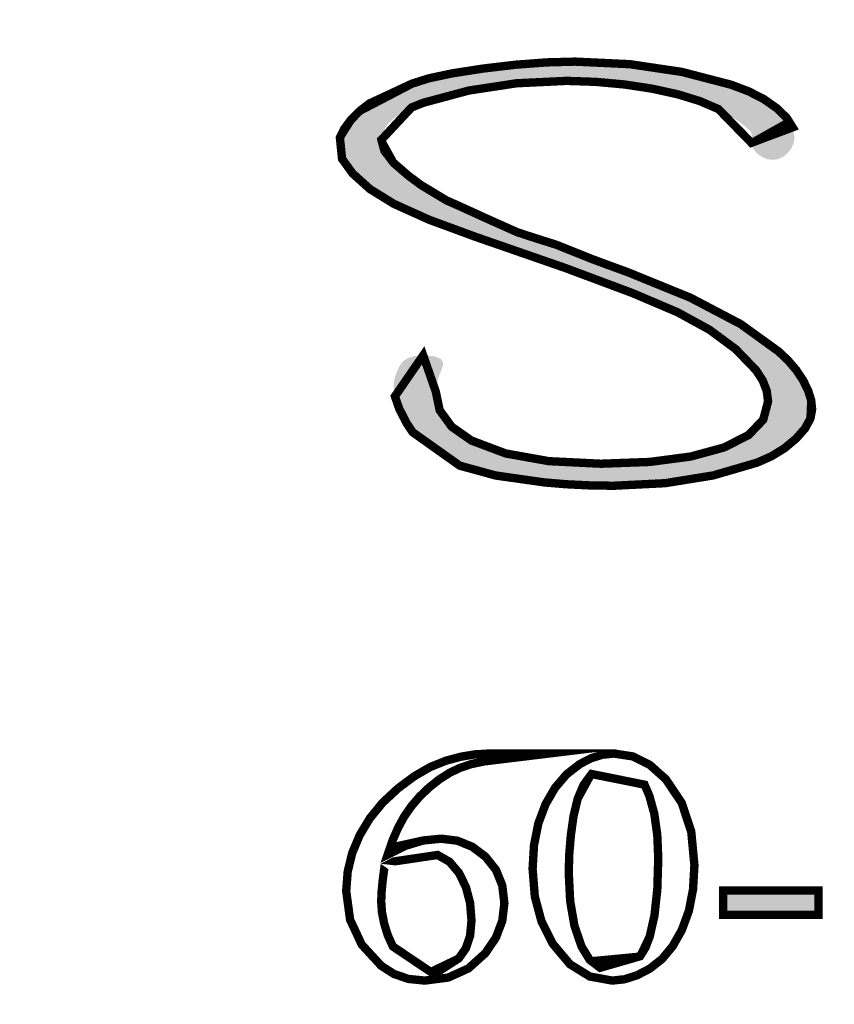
# Model space of a CAD drawing. Extents: x 8014 to 6635291, y -5609 to 5765892.
# Tile 119 of 158: x 6601915.221 to 6601915.791, y 5732625.395 to 5732626.085. Entities that reach past the tile are written whole.
import ezdxf

# ---------------------------------------------------------------- set-up
doc = ezdxf.new("R2010")
doc.units = 0
doc.layers.add('a_zieleń', color=80, linetype='CONTINUOUS')
doc.layers.add('OPIS', color=7, linetype='CONTINUOUS', lineweight=0)

msp = doc.modelspace()

# ---------------------------------------------------------------- hatches: boundary and pattern name
at = {"layer": 'a_zieleń', "transparency": 33554687}
h = msp.add_hatch(dxfattribs=at)
h.set_pattern_fill('ANSI31', color=256, scale=2, angle=0.5415578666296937)
h.set_pattern_definition([(45.5415578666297, (6600987.53512271, 5732094.771343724), (-0.1784396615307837, 0.1750979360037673), [])])
edge = h.paths.add_edge_path()
edge.add_line((6601184.522925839, 5731785.715408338), (6601184.766921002, 5731785.473322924))
edge.add_line((6601184.766921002, 5731785.473322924), (6601208.79, 5731802.27))
edge.add_line((6601208.79, 5731802.27), (6601211.05, 5731814.48))
edge.add_line((6601211.05, 5731814.48), (6601142.150843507, 5731813.822858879))
edge.add_arc((6601143.69840858, 5731819.101553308), 5.500870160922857, 253.6603434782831, 270.5475106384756)
edge.add_line((6601143.750973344, 5731813.6009343), (6601191.033618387, 5731814.053326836))
edge.add_arc((6601191.121506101, 5731812.113382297), 1.941934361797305, 359.83740764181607, 92.59396805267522, ccw=False)
edge.add_line((6601193.063432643, 5731812.107871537), (6601193.07399525, 5731811.003901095))
edge.add_line((6601193.07399525, 5731811.003901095), (6601197.383252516, 5731811.044963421))
edge.add_line((6601197.383252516, 5731811.044963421), (6601197.425292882, 5731806.620725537))
edge.add_line((6601197.425292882, 5731806.620725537), (6601199.73158594, 5731806.642472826))
edge.add_line((6601199.73158594, 5731806.642472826), (6601199.802988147, 5731799.171269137))
edge.add_line((6601199.802988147, 5731799.171269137), (6601197.516155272, 5731797.164784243))
edge.add_line((6601197.516155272, 5731797.164784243), (6601194.215775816, 5731797.133052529))
edge.add_line((6601194.215775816, 5731797.133052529), (6601194.250820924, 5731793.47024802))
edge.add_arc((6601191.537576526, 5731793.658273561), 2.719751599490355, 281.08944697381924, 356.0357887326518, ccw=False)
edge.add_line((6601192.060696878, 5731790.989304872), (6601185.152182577, 5731786.155675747))
edge.add_arc((71774552.68679601, -87417922.68084788), 113685689.9179969, 124.9790439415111, 124.9790443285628)
h.paths.add_polyline_path([(6601204.905956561, 5731809.178180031), (6601202.576515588, 5731808.578882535), (6601203.741236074, 5731808.878531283)], flags=16)
at = {"layer": 'OPIS', "linetype": 'Continuous'}
h = msp.add_hatch(color=256, dxfattribs=at)
h.paths.add_polyline_path([(6601915.761735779, 5732626.009212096), (6601915.757593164, 5732626.015854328), (6601915.750667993, 5732626.02259998), (6601915.741633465, 5732626.028916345), (6601915.731020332, 5732626.034387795), (6601915.7188325, 5732626.039008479), (6601915.684212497, 5732626.048019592), (6601915.64783047, 5732626.053424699), (6601915.609651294, 5732626.05522575), (6601915.589627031, 5732626.054691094), (6601915.568039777, 5732626.053071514), (6601915.544905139, 5732626.0503553), (6601915.523425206, 5732626.047002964), (6601915.50691719, 5732626.043484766), (6601915.495361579, 5732626.039814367), (6601915.492506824, 5732626.038592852), (6601915.490194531, 5732626.037611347), (6601915.48840909, 5732626.036879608), (6601915.481841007, 5732626.034237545), (6601915.476781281, 5732626.032069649), (6601915.4732143, 5732626.030405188), (6601915.465528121, 5732626.025909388), (6601915.458636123, 5732626.020570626), (6601915.452526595, 5732626.014386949), (6601915.447745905, 5732626.00795936), (6601915.444863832, 5732626.002019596), (6601915.443897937, 5732625.996571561), (6601915.446364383, 5732625.987162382), (6601915.453750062, 5732625.976931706), (6601915.466039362, 5732625.965873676), (6601915.48260982, 5732625.955664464), (6601915.507291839, 5732625.944518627), (6601915.540104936, 5732625.932440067), (6601915.602527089, 5732625.91077476), (6601915.649613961, 5732625.893177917), (6601915.681342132, 5732625.879663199), (6601915.703510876, 5732625.867512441), (6601915.721759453, 5732625.854032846), (6601915.736087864, 5732625.839214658), (6601915.740796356, 5732625.831981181), (6601915.74361989, 5732625.824671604), (6601915.744560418, 5732625.817258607), (6601915.741149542, 5732625.804485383), (6601915.730899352, 5732625.793774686), (6601915.713792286, 5732625.785093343), (6601915.690563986, 5732625.778755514), (6601915.661819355, 5732625.774952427), (6601915.627589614, 5732625.773686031), (6601915.591069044, 5732625.775487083), (6601915.560872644, 5732625.780894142), (6601915.536969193, 5732625.789903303), (6601915.523048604, 5732625.799646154), (6601915.514708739, 5732625.811121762), (6601915.511933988, 5732625.824334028), (6601915.512232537, 5732625.827899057), (6601915.513126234, 5732625.831803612), (6601915.514599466, 5732625.836080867), (6601915.516074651, 5732625.839616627), (6601915.516970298, 5732625.842219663), (6601915.51727275, 5732625.843886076), (6601915.515698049, 5732625.847051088), (6601915.510983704, 5732625.848937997), (6601915.503145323, 5732625.849562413), (6601915.497273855, 5732625.849119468), (6601915.492657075, 5732625.847800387), (6601915.489332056, 5732625.845622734), (6601915.487694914, 5732625.843804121), (6601915.486128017, 5732625.841167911), (6601915.484600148, 5732625.837747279), (6601915.48337473, 5732625.834098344), (6601915.482631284, 5732625.830880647), (6601915.482379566, 5732625.828076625), (6601915.483372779, 5732625.820868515), (6601915.486350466, 5732625.812323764), (6601915.491314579, 5732625.802448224), (6601915.495773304, 5732625.795751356), (6601915.500754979, 5732625.790211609), (6601915.506279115, 5732625.785830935), (6601915.508368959, 5732625.784390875), (6601915.510392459, 5732625.782888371), (6601915.51238669, 5732625.781360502), (6601915.528722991, 5732625.772349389), (6601915.553918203, 5732625.765439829), (6601915.587964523, 5732625.760602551), (6601915.60336615, 5732625.759316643), (6601915.619474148, 5732625.75853222), (6601915.636294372, 5732625.758266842), (6601915.672514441, 5732625.760069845), (6601915.706051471, 5732625.765474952), (6601915.736924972, 5732625.774484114), (6601915.747009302, 5732625.778962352), (6601915.75605749, 5732625.784535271), (6601915.76410466, 5732625.79123214), (6601915.770393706, 5732625.798332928), (6601915.774155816, 5732625.805207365), (6601915.77540465, 5732625.811859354), (6601915.774715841, 5732625.81814645), (6601915.772635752, 5732625.824855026), (6601915.769144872, 5732625.831948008), (6601915.764436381, 5732625.839089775), (6601915.758693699, 5732625.845862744), (6601915.751897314, 5732625.852298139), (6601915.725449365, 5732625.871409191), (6601915.690249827, 5732625.889911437), (6601915.646296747, 5732625.907818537), (6601915.63197419, 5732625.913049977), (6601915.621993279, 5732625.916753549), (6601915.61637353, 5732625.918964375), (6601915.611360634, 5732625.92096641), (6601915.604716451, 5732625.923635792), (6601915.596446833, 5732625.926970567), (6601915.580104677, 5732625.932151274), (6601915.569263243, 5732625.93566752), (6601915.563918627, 5732625.93750955), (6601915.560382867, 5732625.939094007), (6601915.554964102, 5732625.941695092), (6601915.54766428, 5732625.945322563), (6601915.544149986, 5732625.947217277), (6601915.541859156, 5732625.948386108), (6601915.540787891, 5732625.948856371), (6601915.528414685, 5732625.954109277), (6601915.519384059, 5732625.958113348), (6601915.513684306, 5732625.960872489), (6601915.508724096, 5732625.963926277), (6601915.501796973, 5732625.968714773), (6601915.492918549, 5732625.975282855), (6601915.482356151, 5732625.98440129), (6601915.476018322, 5732625.992809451), (6601915.473905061, 5732626.000505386), (6601915.474792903, 5732626.005401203), (6601915.477444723, 5732626.010189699), (6601915.481841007, 5732626.014855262), (6601915.487769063, 5732626.019232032), (6601915.494984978, 5732626.023117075), (6601915.503451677, 5732626.026471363), (6601915.535037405, 5732626.034969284), (6601915.568420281, 5732626.040058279), (6601915.603621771, 5732626.041750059), (6601915.624079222, 5732626.041057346), (6601915.644041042, 5732626.039236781), (6601915.66347406, 5732626.036272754), (6601915.681363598, 5732626.032335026), (6601915.696823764, 5732626.027579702), (6601915.709821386, 5732626.021991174), (6601915.714834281, 5732626.019282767), (6601915.719952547, 5732626.016100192), (6601915.725170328, 5732626.012459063), (6601915.729570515, 5732626.008983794), (6601915.732220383, 5732626.006427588), (6601915.733106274, 5732626.004776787), (6601915.732883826, 5732625.99836871), (6601915.733418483, 5732625.995656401), (6601915.735022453, 5732625.992988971), (6601915.737691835, 5732625.99036447), (6601915.740944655, 5732625.988186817), (6601915.744281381, 5732625.986871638), (6601915.747686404, 5732625.986430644), (6601915.751534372, 5732625.986965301), (6601915.755103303, 5732625.988584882), (6601915.758381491, 5732625.991301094), (6601915.761000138, 5732625.994747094), (6601915.762582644, 5732625.998528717), (6601915.763113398, 5732626.00264011)])
h.paths.add_polyline_path([(6601916.07851016, 5732626.042280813), (6601916.071994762, 5732626.04611317), (6601916.064361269, 5732626.049486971), (6601916.055609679, 5732626.052429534), (6601916.046524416, 5732626.054716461), (6601916.037919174, 5732626.056097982), (6601916.029803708, 5732626.056562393), (6601916.018782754, 5732626.055781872), (6601916.007884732, 5732626.053428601), (6601915.997123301, 5732626.049486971), (6601915.991195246, 5732626.047108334), (6601915.986557, 5732626.045691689), (6601915.983226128, 5732626.045223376), (6601915.981801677, 5732626.04537948), (6601915.979358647, 5732626.045845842), (6601915.975897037, 5732626.04662246), (6601915.972259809, 5732626.047289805), (6601915.968521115, 5732626.04768787), (6601915.964673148, 5732626.04782056), (6601915.9543371, 5732626.047001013), (6601915.94393666, 5732626.044550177), (6601915.933452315, 5732626.040483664), (6601915.923403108, 5732626.035012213), (6601915.914202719, 5732626.028336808), (6601915.90588822, 5732626.020463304), (6601915.894180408, 5732626.005565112), (6601915.884406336, 5732625.988249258), (6601915.876566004, 5732625.968546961), (6601915.870842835, 5732625.946881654), (6601915.867408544, 5732625.923692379), (6601915.866263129, 5732625.899006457), (6601915.867230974, 5732625.878100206), (6601915.870132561, 5732625.857832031), (6601915.874967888, 5732625.838215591), (6601915.886388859, 5732625.80674304), (6601915.900340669, 5732625.780285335), (6601915.916805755, 5732625.758865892), (6601915.937846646, 5732625.741583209), (6601915.962165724, 5732625.731225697), (6601915.989725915, 5732625.727775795), (6601915.997894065, 5732625.727949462), (6601916.005642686, 5732625.728466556), (6601916.013002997, 5732625.729311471), (6601916.01687243, 5732625.730066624), (6601916.019772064, 5732625.73073397), (6601916.021707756, 5732625.731309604), (6601916.0237215, 5732625.732129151), (6601916.026720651, 5732625.733629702), (6601916.03071887, 5732625.735780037), (6601916.038578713, 5732625.73923189), (6601916.045507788, 5732625.742804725), (6601916.051482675, 5732625.746527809), (6601916.057313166, 5732625.750953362), (6601916.063803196, 5732625.756625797), (6601916.070958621, 5732625.763545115), (6601916.084746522, 5732625.77942286), (6601916.096005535, 5732625.796890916), (6601916.104706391, 5732625.81592977), (6601916.107680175, 5732625.823024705), (6601916.110960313, 5732625.828699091), (6601916.114546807, 5732625.832947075), (6601916.125470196, 5732625.845628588), (6601916.134879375, 5732625.859693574), (6601916.142795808, 5732625.87518301), (6601916.145982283, 5732625.883060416), (6601916.149283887, 5732625.892405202), (6601916.15272013, 5732625.903215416), (6601916.155650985, 5732625.913356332), (6601916.157407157, 5732625.92069713), (6601916.157990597, 5732625.925233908), (6601916.157077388, 5732625.943585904), (6601916.157077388, 5732625.94945542), (6601916.155645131, 5732625.953902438), (6601916.154688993, 5732625.958138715), (6601916.154171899, 5732625.962138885), (6601916.15343821, 5732625.966076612), (6601916.151855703, 5732625.968431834), (6601916.149439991, 5732625.969214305), (6601916.147636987, 5732625.967672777), (6601916.146358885, 5732625.963317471), (6601916.145623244, 5732625.956132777), (6601916.144996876, 5732625.947275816), (6601916.144214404, 5732625.939784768), (6601916.143332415, 5732625.933638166), (6601916.141984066, 5732625.9271696), (6601916.139921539, 5732625.918695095), (6601916.137148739, 5732625.908216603), (6601916.135523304, 5732625.902965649), (6601916.133577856, 5732625.897876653), (6601916.13134947, 5732625.892937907), (6601916.129187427, 5732625.888931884), (6601916.127472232, 5732625.886531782), (6601916.125890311, 5732625.885510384), (6601916.125052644, 5732625.88663867), (6601916.125126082, 5732625.887937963), (6601916.125317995, 5732625.88886554), (6601916.126153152, 5732625.897047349), (6601916.126664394, 5732625.907291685), (6601916.12684001, 5732625.919563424), (6601916.125415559, 5732625.946698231), (6601916.121157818, 5732625.971620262), (6601916.1140863, 5732625.9943061), (6601916.104476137, 5732626.014006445), (6601916.092606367, 5732626.030005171)])
h.paths.add_polyline_path([(6601915.985544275, 5732626.016283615), (6601915.98910345, 5732626.01746025), (6601915.991197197, 5732626.017192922), (6601915.99394463, 5732626.016143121), (6601915.997353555, 5732626.014324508), (6601916.001909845, 5732626.012142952), (6601916.007787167, 5732626.009738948), (6601916.01498552, 5732626.007110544), (6601916.020308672, 5732626.005209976), (6601916.023744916, 5732626.003643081), (6601916.02529425, 5732626.002448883), (6601916.028478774, 5732625.999838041), (6601916.031171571, 5732625.998284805), (6601916.033392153, 5732625.99776966), (6601916.037355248, 5732625.99821846), (6601916.040978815, 5732625.999570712), (6601916.044231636, 5732626.001842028), (6601916.046780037, 5732626.004759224), (6601916.048307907, 5732626.008027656), (6601916.048817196, 5732626.011651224), (6601916.048508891, 5732626.014984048), (6601916.047570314, 5732626.017752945), (6601916.045989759, 5732626.019932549), (6601916.043367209, 5732626.022041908), (6601916.039169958, 5732626.02462348), (6601916.033392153, 5732626.027669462), (6601916.029548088, 5732626.029585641), (6601916.026111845, 5732626.031468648), (6601916.023081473, 5732626.033337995), (6601916.03560493, 5732626.034674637), (6601916.042190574, 5732626.034407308), (6601916.05032165, 5732626.032255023), (6601916.059964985, 5732626.028208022), (6601916.073961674, 5732626.019513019), (6601916.086044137, 5732626.007202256), (6601916.096226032, 5732625.991301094), (6601916.104423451, 5732625.970279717), (6601916.109329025, 5732625.945388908), (6601916.110960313, 5732625.916620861), (6601916.110884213, 5732625.906419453), (6601916.11065591, 5732625.898782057), (6601916.110267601, 5732625.89373599), (6601916.109504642, 5732625.888684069), (6601916.108111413, 5732625.881126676), (6601916.106074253, 5732625.871050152), (6601916.1035961, 5732625.861465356), (6601916.101020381, 5732625.854356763), (6601916.098292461, 5732625.849755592), (6601916.094339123, 5732625.846180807), (6601916.087983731, 5732625.842262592), (6601916.079200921, 5732625.838016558), (6601916.070242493, 5732625.834633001), (6601916.061233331, 5732625.832615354), (6601916.052167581, 5732625.831948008), (6601916.039443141, 5732625.833171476), (6601916.026902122, 5732625.836855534), (6601916.014530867, 5732625.843017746), (6601916.00269622, 5732625.851447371), (6601915.991605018, 5732625.86204099), (6601915.981243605, 5732625.874784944), (6601915.967067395, 5732625.89907085), (6601915.958573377, 5732625.92532757), (6601915.95574594, 5732625.953527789), (6601915.957986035, 5732625.97361254), (6601915.964702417, 5732625.991679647), (6601915.975897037, 5732626.00771935), (6601915.981136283, 5732626.013030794)], flags=16)
h.paths.add_polyline_path([(6601915.959334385, 5732626.021062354), (6601915.959108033, 5732626.01979791), (6601915.958436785, 5732626.018414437), (6601915.957344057, 5732626.016929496), (6601915.95207359, 5732626.009026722), (6601915.947376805, 5732625.998932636), (6601915.943216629, 5732625.986629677), (6601915.939987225, 5732625.973354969), (6601915.938063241, 5732625.960374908), (6601915.937425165, 5732625.947718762), (6601915.939481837, 5732625.923321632), (6601915.945642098, 5732625.899496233), (6601915.955892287, 5732625.876252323), (6601915.969465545, 5732625.854961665), (6601915.985596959, 5732625.837128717), (6601916.004306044, 5732625.822735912), (6601916.013617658, 5732625.817545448), (6601916.022185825, 5732625.814241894), (6601916.030026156, 5732625.812795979), (6601916.032931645, 5732625.812567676), (6601916.034785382, 5732625.812433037), (6601916.03560493, 5732625.812388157), (6601916.041587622, 5732625.810766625), (6601916.047794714, 5732625.80978512), (6601916.05423401, 5732625.809453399), (6601916.058247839, 5732625.809699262), (6601916.062942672, 5732625.810434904), (6601916.068285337, 5732625.81165837), (6601916.073270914, 5732625.812833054), (6601916.076627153, 5732625.813551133), (6601916.078356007, 5732625.813795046), (6601916.080215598, 5732625.813574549), (6601916.081894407, 5732625.812602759), (6601916.081452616, 5732625.810719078), (6601916.080116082, 5732625.809115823), (6601916.078104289, 5732625.806622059), (6601916.07558711, 5732625.802852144), (6601916.072556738, 5732625.797776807), (6601916.061024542, 5732625.781922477), (6601916.046116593, 5732625.768546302), (6601916.027815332, 5732625.757675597), (6601916.015607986, 5732625.752775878), (6601916.00343186, 5732625.749837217), (6601915.991324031, 5732625.748855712), (6601915.968704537, 5732625.752129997), (6601915.947901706, 5732625.761960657), (6601915.92895066, 5732625.778355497), (6601915.915000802, 5732625.796268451), (6601915.903374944, 5732625.817055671), (6601915.894057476, 5732625.840752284), (6601915.888072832, 5732625.862932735), (6601915.884484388, 5732625.884906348), (6601915.88328824, 5732625.906688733), (6601915.88456244, 5732625.927462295), (6601915.888400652, 5732625.947367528), (6601915.894818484, 5732625.966410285), (6601915.903333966, 5732625.983474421), (6601915.913601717, 5732625.997572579), (6601915.925586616, 5732626.008716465), (6601915.930751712, 5732626.012254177), (6601915.936476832, 5732626.01554212), (6601915.942763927, 5732626.018595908), (6601915.948691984, 5732626.020994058), (6601915.953326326, 5732626.022328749), (6601915.956653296, 5732626.02259998), (6601915.958879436, 5732626.022066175)], flags=16)
h.paths.add_polyline_path([(6601916.299998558, 5732625.825539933), (6601916.307534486, 5732625.875079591), (6601916.316108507, 5732625.917089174), (6601916.325734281, 5732625.951592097), (6601916.33211699, 5732625.970835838), (6601916.336140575, 5732625.982381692), (6601916.337787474, 5732625.986231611), (6601916.339957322, 5732625.983493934), (6601916.341734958, 5732625.975282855), (6601916.343141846, 5732625.961602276), (6601916.346960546, 5732625.925633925), (6601916.347791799, 5732625.914755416), (6601916.348613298, 5732625.9064136), (6601916.349403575, 5732625.900612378), (6601916.350365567, 5732625.894405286), (6601916.35095486, 5732625.889382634), (6601916.351171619, 5732625.885187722), (6601916.350972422, 5732625.883532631), (6601916.350769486, 5732625.882190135), (6601916.350547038, 5732625.881591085), (6601916.350650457, 5732625.881013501), (6601916.35095486, 5732625.880231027), (6601916.351462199, 5732625.879255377), (6601916.352195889, 5732625.877608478), (6601916.352711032, 5732625.875206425), (6601916.352990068, 5732625.872049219), (6601916.354414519, 5732625.853878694), (6601916.35595995, 5732625.838479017), (6601916.357645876, 5732625.825871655), (6601916.359934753, 5732625.808854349), (6601916.360974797, 5732625.803821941), (6601916.361794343, 5732625.799667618), (6601916.362377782, 5732625.796369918), (6601916.363833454, 5732625.787540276), (6601916.366087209, 5732625.777961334), (6601916.36917612, 5732625.767607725), (6601916.372604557, 5732625.758044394), (6601916.375867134, 5732625.750687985), (6601916.378940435, 5732625.745528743), (6601916.385079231, 5732625.738470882), (6601916.390960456, 5732625.734250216), (6601916.396588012, 5732625.732845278), (6601916.398644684, 5732625.73308724), (6601916.400876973, 5732625.733803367), (6601916.403294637, 5732625.734981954), (6601916.406174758, 5732625.736745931), (6601916.408543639, 5732625.738599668), (6601916.410399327, 5732625.740589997), (6601916.412028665, 5732625.743056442), (6601916.413843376, 5732625.746459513), (6601916.415823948, 5732625.750799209), (6601916.418440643, 5732625.757277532), (6601916.420023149, 5732625.76124648), (6601916.420555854, 5732625.762737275), (6601916.420095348, 5732625.766877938), (6601916.421392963, 5732625.768415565), (6601916.422206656, 5732625.772353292), (6601916.423408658, 5732625.781528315), (6601916.424981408, 5732625.795971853), (6601916.425441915, 5732625.813387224), (6601916.425949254, 5732625.823758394), (6601916.426540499, 5732625.830582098), (6601916.42720199, 5732625.833875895), (6601916.427707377, 5732625.834810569), (6601916.428013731, 5732625.835477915), (6601916.428115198, 5732625.835881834), (6601916.428039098, 5732625.836231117), (6601916.427808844, 5732625.836750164), (6601916.427424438, 5732625.837417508), (6601916.42694832, 5732625.841538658), (6601916.426282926, 5732625.850198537), (6601916.425441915, 5732625.863445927), (6601916.425219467, 5732625.872648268), (6601916.423229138, 5732625.880254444), (6601916.422770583, 5732625.883454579), (6601916.421701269, 5732625.887043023), (6601916.420019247, 5732625.891002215), (6601916.4186748, 5732625.894052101), (6601916.417853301, 5732625.896405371), (6601916.417576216, 5732625.898077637), (6601916.41780647, 5732625.905281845), (6601916.417554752, 5732625.906903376), (6601916.416813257, 5732625.907886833), (6601916.415593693, 5732625.908216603), (6601916.414682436, 5732625.907929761), (6601916.413784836, 5732625.907080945), (6601916.41292041, 5732625.905681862), (6601916.412157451, 5732625.903997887), (6601916.411698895, 5732625.902296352), (6601916.411544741, 5732625.900612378), (6601916.411595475, 5732625.898583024), (6601916.411749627, 5732625.895447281), (6601916.412005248, 5732625.891201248), (6601916.412005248, 5732625.889917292), (6601916.412005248, 5732625.888734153), (6601916.411700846, 5732625.885950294), (6601916.411322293, 5732625.882988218), (6601916.411138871, 5732625.881413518), (6601916.410910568, 5732625.878812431), (6601916.410631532, 5732625.87518301), (6601916.409136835, 5732625.847470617), (6601916.40757189, 5732625.825315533), (6601916.405975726, 5732625.808715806), (6601916.404313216, 5732625.796859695), (6601916.402344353, 5732625.786098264), (6601916.400022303, 5732625.776419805), (6601916.39768074, 5732625.76881363), (6601916.395563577, 5732625.764255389), (6601916.393684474, 5732625.762737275), (6601916.392556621, 5732625.763387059), (6601916.391294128, 5732625.765342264), (6601916.389865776, 5732625.768614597), (6601916.384979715, 5732625.781803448), (6601916.381030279, 5732625.795618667), (6601916.378035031, 5732625.810052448), (6601916.374951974, 5732625.831296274), (6601916.371970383, 5732625.856723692), (6601916.369092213, 5732625.886330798), (6601916.368584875, 5732625.889413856), (6601916.368280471, 5732625.891696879), (6601916.368179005, 5732625.89313694), (6601916.367851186, 5732625.897825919), (6601916.366879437, 5732625.908000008), (6601916.36528132, 5732625.923627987), (6601916.362149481, 5732625.956425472), (6601916.359610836, 5732625.979417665), (6601916.357645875, 5732625.99262993), (6601916.35467014, 5732626.005602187), (6601916.351384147, 5732626.013942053), (6601916.347789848, 5732626.017659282), (6601916.342392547, 5732626.019833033), (6601916.338997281, 5732626.021150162), (6601916.337565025, 5732626.021593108), (6601916.335477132, 5732626.021013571), (6601916.332862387, 5732626.019263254), (6601916.329705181, 5732626.016322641), (6601916.326042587, 5732626.011313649), (6601916.322239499, 5732626.004156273), (6601916.318319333, 5732625.994834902), (6601916.307044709, 5732625.960644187), (6601916.297137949, 5732625.92252355), (6601916.28855222, 5732625.880461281), (6601916.286239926, 5732625.867824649), (6601916.284064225, 5732625.857314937), (6601916.282060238, 5732625.848955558), (6601916.281394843, 5732625.85487776), (6601916.280590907, 5732625.868240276), (6601916.279617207, 5732625.889064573), (6601916.279617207, 5732625.900743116), (6601916.279386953, 5732625.916222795), (6601916.28076067, 5732625.944584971), (6601916.280223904, 5732625.949340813), (6601916.280688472, 5732625.952503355), (6601916.281375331, 5732625.956132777), (6601916.281931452, 5732625.958839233), (6601916.282390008, 5732625.966525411), (6601916.282750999, 5732625.979148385), (6601916.28305345, 5732625.988610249), (6601916.283642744, 5732625.996571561), (6601916.284503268, 5732626.003047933), (6601916.285008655, 5732626.00620514), (6601916.285315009, 5732626.009007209), (6601916.285416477, 5732626.011452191), (6601916.28480572, 5732626.014102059), (6601916.282973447, 5732626.016855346), (6601916.279923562, 5732626.019725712), (6601916.276327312, 5732626.022174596), (6601916.272871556, 5732626.023640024), (6601916.26953678, 5732626.024127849), (6601916.268643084, 5732626.024084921), (6601916.26776695, 5732626.023952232), (6601916.266871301, 5732626.023727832), (6601916.262816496, 5732626.022199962), (6601916.261015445, 5732626.022418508), (6601916.259756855, 5732626.022553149), (6601916.259073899, 5732626.02259998), (6601916.256383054, 5732626.022176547), (6601916.253959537, 5732626.020908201), (6601916.25182286, 5732626.018796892), (6601916.250117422, 5732626.016061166), (6601916.249104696, 5732626.012958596), (6601916.248772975, 5732626.009516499), (6601916.248849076, 5732626.008113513), (6601916.249077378, 5732626.0062949), (6601916.249455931, 5732626.004047), (6601916.250675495, 5732625.995262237), (6601916.25141699, 5732625.985870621), (6601916.251668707, 5732625.975883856), (6601916.251594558, 5732625.970504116), (6601916.251370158, 5732625.965030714), (6601916.250993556, 5732625.959465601), (6601916.250351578, 5732625.949658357), (6601916.249969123, 5732625.943201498), (6601916.249840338, 5732625.940114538), (6601916.2506833, 5732625.933066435), (6601916.253221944, 5732625.928615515), (6601916.257475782, 5732625.926769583), (6601916.259590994, 5732625.9264964), (6601916.261738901, 5732625.926054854), (6601916.262543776, 5732625.924955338), (6601916.262662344, 5732625.922898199), (6601916.262740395, 5732625.897724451), (6601916.263255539, 5732625.874650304), (6601916.264198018, 5732625.853695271), (6601916.265958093, 5732625.826205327), (6601916.26698838, 5732625.808987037), (6601916.267325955, 5732625.802048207), (6601916.267829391, 5732625.788420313), (6601916.268705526, 5732625.777725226), (6601916.269921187, 5732625.770013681), (6601916.271683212, 5732625.764786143), (6601916.27409112, 5732625.761648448), (6601916.277174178, 5732625.760602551), (6601916.280374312, 5732625.761139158), (6601916.284323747, 5732625.762758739), (6601916.289004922, 5732625.765473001), (6601916.291299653, 5732625.767172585), (6601916.292979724, 5732625.769096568), (6601916.294050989, 5732625.771287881), (6601916.294763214, 5732625.774154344), (6601916.295241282, 5732625.778222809), (6601916.295496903, 5732625.783495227), (6601916.296103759, 5732625.791813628), (6601916.297608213, 5732625.805827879)])
h.paths.add_polyline_path([(6601916.735191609, 5732625.905281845), (6601916.757383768, 5732625.907121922), (6601916.776012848, 5732625.908487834), (6601916.791080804, 5732625.909354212), (6601916.794639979, 5732625.909820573), (6601916.798743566, 5732625.910154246), (6601916.803372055, 5732625.910353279), (6601916.814644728, 5732625.911762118), (6601916.821591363, 5732625.915467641), (6601916.824213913, 5732625.921499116), (6601916.823956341, 5732625.92334895), (6601916.822867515, 5732625.925034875), (6601916.820933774, 5732625.926570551), (6601916.818535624, 5732625.927745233), (6601916.815897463, 5732625.928463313), (6601916.812990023, 5732625.928705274), (6601916.801613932, 5732625.92776865), (6601916.793771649, 5732625.927526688), (6601916.786403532, 5732625.927058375), (6601916.779472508, 5732625.926371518), (6601916.774385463, 5732625.925875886), (6601916.763867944, 5732625.925175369), (6601916.747937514, 5732625.924234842), (6601916.740099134, 5732625.92360457), (6601916.731833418, 5732625.922769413), (6601916.723130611, 5732625.9217001), (6601916.714726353, 5732625.920743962), (6601916.708597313, 5732625.920160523), (6601916.704394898, 5732625.919946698), (6601916.702967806, 5732625.920049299), (6601916.702050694, 5732625.920162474), (6601916.697041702, 5732625.92056054), (6601916.693016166, 5732625.920808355), (6601916.689989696, 5732625.920892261), (6601916.686481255, 5732625.920519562), (6601916.682529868, 5732625.919403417), (6601916.678151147, 5732625.917559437), (6601916.67685353, 5732625.917050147), (6601916.675058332, 5732625.916732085), (6601916.672734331, 5732625.916620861), (6601916.67075376, 5732625.916021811), (6601916.621126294, 5732625.907617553), (6601916.608961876, 5732625.903285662), (6601916.601650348, 5732625.899900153), (6601916.599207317, 5732625.897476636), (6601916.599336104, 5732625.896766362), (6601916.599718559, 5732625.895979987), (6601916.600810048, 5732625.894525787), (6601916.601474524, 5732625.893434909), (6601916.600947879, 5732625.892317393), (6601916.599515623, 5732625.890750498), (6601916.597148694, 5732625.888666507), (6601916.595550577, 5732625.887046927), (6601916.59458078, 5732625.885279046), (6601916.594252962, 5732625.883388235), (6601916.594606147, 5732625.882100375), (6601916.595655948, 5732625.880348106), (6601916.597386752, 5732625.878117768), (6601916.599418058, 5732625.875945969), (6601916.601096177, 5732625.874382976), (6601916.602419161, 5732625.873454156), (6601916.603767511, 5732625.872896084), (6601916.605525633, 5732625.872560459), (6601916.607689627, 5732625.872449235), (6601916.611303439, 5732625.872712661), (6601916.61466163, 5732625.873495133), (6601916.617768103, 5732625.874784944), (6601916.627105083, 5732625.879659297), (6601916.636036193, 5732625.883616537), (6601916.644563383, 5732625.886668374), (6601916.651006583, 5732625.88853577), (6601916.659217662, 5732625.890418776), (6601916.669223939, 5732625.892338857), (6601916.679019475, 5732625.893956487), (6601916.686690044, 5732625.894939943), (6601916.692210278, 5732625.895273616), (6601916.695219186, 5732625.894518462), (6601916.697872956, 5732625.892266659), (6601916.700222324, 5732625.88853577), (6601916.702005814, 5732625.883731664), (6601916.703071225, 5732625.878275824), (6601916.703426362, 5732625.872187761), (6601916.702306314, 5732625.856659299), (6601916.698930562, 5732625.84106059), (6601916.69327764, 5732625.825409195), (6601916.685669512, 5732625.810395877), (6601916.676451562, 5732625.796748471), (6601916.665637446, 5732625.784494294), (6601916.648073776, 5732625.770370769), (6601916.629421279, 5732625.761898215), (6601916.609670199, 5732625.759072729), (6601916.602588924, 5732625.759630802), (6601916.595068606, 5732625.761314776), (6601916.587070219, 5732625.764136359), (6601916.572439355, 5732625.772729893), (6601916.559539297, 5732625.785694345), (6601916.548366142, 5732625.803047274), (6601916.538441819, 5732625.826940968), (6601916.532484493, 5732625.852998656), (6601916.530498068, 5732625.881251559), (6601916.530927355, 5732625.887308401), (6601916.532205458, 5732625.898255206), (6601916.534314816, 5732625.914093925), (6601916.534084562, 5732625.917959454), (6601916.53607489, 5732625.922898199), (6601916.53935698, 5732625.935772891), (6601916.541721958, 5732625.944727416), (6601916.543165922, 5732625.9497247), (6601916.544241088, 5732625.952903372), (6601916.545616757, 5732625.95627327), (6601916.547290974, 5732625.959803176), (6601916.558846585, 5732625.979956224), (6601916.571219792, 5732625.996792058), (6601916.58440474, 5732626.010322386), (6601916.592114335, 5732626.01636557), (6601916.600303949, 5732626.021552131), (6601916.608987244, 5732626.025864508), (6601916.617705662, 5732626.029045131), (6601916.625988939, 5732626.03096131), (6601916.633801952, 5732626.031603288), (6601916.638100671, 5732626.031492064), (6601916.64228036, 5732626.031160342), (6601916.646323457, 5732626.030604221), (6601916.650167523, 5732626.02971833), (6601916.65301057, 5732626.028553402), (6601916.654866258, 5732626.027130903), (6601916.65596289, 5732626.025111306), (6601916.656630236, 5732626.022242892), (6601916.656856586, 5732626.018527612), (6601916.656425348, 5732626.011116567), (6601916.655147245, 5732626.004074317), (6601916.653037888, 5732625.997369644), (6601916.651951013, 5732625.994167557), (6601916.651283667, 5732625.991613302), (6601916.651055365, 5732625.989695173), (6601916.651414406, 5732625.987695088), (6601916.652501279, 5732625.985577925), (6601916.654335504, 5732625.983357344), (6601916.656448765, 5732625.981423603), (6601916.658489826, 5732625.980157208), (6601916.66044308, 5732625.979554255), (6601916.662078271, 5732625.979511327), (6601916.664560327, 5732625.979644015), (6601916.667926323, 5732625.979954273), (6601916.671259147, 5732625.980352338), (6601916.673626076, 5732625.980734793), (6601916.67502516, 5732625.981091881), (6601916.679606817, 5732625.983964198), (6601916.682965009, 5732625.988606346), (6601916.685103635, 5732625.99504174), (6601916.685482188, 5732625.997061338), (6601916.685966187, 5732625.998934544), (6601916.687144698, 5732626.000675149), (6601916.689456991, 5732626.004162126), (6601916.693123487, 5732626.009647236), (6601916.704191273, 5732626.027962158), (6601916.710831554, 5732626.04007389), (6601916.71304433, 5732626.046015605), (6601916.712940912, 5732626.04786739), (6601916.712616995, 5732626.049172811), (6601916.712053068, 5732626.049955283), (6601916.71096034, 5732626.050468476), (6601916.709051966, 5732626.050919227), (6601916.7063299, 5732626.051291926), (6601916.696481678, 5732626.052698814), (6601916.695484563, 5732626.052609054), (6601916.694300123, 5732626.052339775), (6601916.692893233, 5732626.051890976), (6601916.681515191, 5732626.049157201), (6601916.67502516, 5732626.045822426), (6601916.673979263, 5732626.04626342), (6601916.671440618, 5732626.047578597), (6601916.667387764, 5732626.049756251), (6601916.657644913, 5732626.053984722), (6601916.646901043, 5732626.056517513), (6601916.635175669, 5732626.057360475), (6601916.62435765, 5732626.056538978), (6601916.613287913, 5732626.05407058), (6601916.601966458, 5732626.049955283), (6601916.590916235, 5732626.044370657), (6601916.580509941, 5732626.037597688), (6601916.570730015, 5732626.029605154), (6601916.559303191, 5732626.017173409), (6601916.54821394, 5732626.000956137), (6601916.537442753, 5732625.980953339), (6601916.528384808, 5732625.960006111), (6601916.522431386, 5732625.940957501), (6601916.519580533, 5732625.923834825), (6601916.519198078, 5732625.920451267), (6601916.518665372, 5732625.917342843), (6601916.517974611, 5732625.914486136), (6601916.516247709, 5732625.905229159), (6601916.515195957, 5732625.893185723), (6601916.514840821, 5732625.878324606), (6601916.519270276, 5732625.832947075), (6601916.532556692, 5732625.793837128), (6601916.554696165, 5732625.761002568), (6601916.562893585, 5732625.752924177), (6601916.572056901, 5732625.74615511), (6601916.582184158, 5732625.740658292), (6601916.592928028, 5732625.736652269), (6601916.603966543, 5732625.734246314), (6601916.615325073, 5732625.733444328), (6601916.629290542, 5732625.73487073), (6601916.642935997, 5732625.739161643), (6601916.656241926, 5732625.746328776), (6601916.671077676, 5732625.758099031), (6601916.684879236, 5732625.773014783), (6601916.697625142, 5732625.791101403), (6601916.709787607, 5732625.815551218), (6601916.717101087, 5732625.841926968), (6601916.719544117, 5732625.870244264), (6601916.719239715, 5732625.879989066), (6601916.718342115, 5732625.888529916), (6601916.716868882, 5732625.895872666), (6601916.716486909, 5732625.897773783), (6601916.716408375, 5732625.899414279), (6601916.718496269, 5732625.902062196), (6601916.724756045, 5732625.904011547)])

# ---------------------------------------------------------------- linework, layer by layer
at = {"layer": 'OPIS', "linetype": 'Continuous', "const_width": 0.005853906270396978}
for points in [[(6601915.603621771, 5732626.041750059), (6601915.568420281, 5732626.040058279), (6601915.535037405, 5732626.034969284), (6601915.503451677, 5732626.026471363), (6601915.494984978, 5732626.023117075), (6601915.487769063, 5732626.019232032), (6601915.481841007, 5732626.014855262), (6601915.477444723, 5732626.010189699), (6601915.474792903, 5732626.005401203), (6601915.473905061, 5732626.000505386), (6601915.476018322, 5732625.992809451), (6601915.482356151, 5732625.98440129), (6601915.492918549, 5732625.975282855), (6601915.501796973, 5732625.968714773), (6601915.508724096, 5732625.963926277), (6601915.513684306, 5732625.960872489), (6601915.519384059, 5732625.958113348), (6601915.528414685, 5732625.954109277), (6601915.540787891, 5732625.948856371), (6601915.541859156, 5732625.948386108), (6601915.544149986, 5732625.947217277), (6601915.54766428, 5732625.945322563), (6601915.554964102, 5732625.941695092), (6601915.560382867, 5732625.939094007), (6601915.563918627, 5732625.93750955), (6601915.569263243, 5732625.93566752), (6601915.580104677, 5732625.932151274), (6601915.596446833, 5732625.926970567), (6601915.604716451, 5732625.923635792), (6601915.611360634, 5732625.92096641), (6601915.61637353, 5732625.918964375), (6601915.621993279, 5732625.916753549), (6601915.63197419, 5732625.913049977), (6601915.646296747, 5732625.907818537), (6601915.690249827, 5732625.889911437), (6601915.725449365, 5732625.871409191), (6601915.751897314, 5732625.852298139), (6601915.758693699, 5732625.845862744), (6601915.764436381, 5732625.839089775), (6601915.769144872, 5732625.831948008), (6601915.772635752, 5732625.824855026), (6601915.774715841, 5732625.81814645), (6601915.77540465, 5732625.811859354), (6601915.774155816, 5732625.805207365), (6601915.770393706, 5732625.798332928), (6601915.76410466, 5732625.79123214), (6601915.75605749, 5732625.784535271), (6601915.747009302, 5732625.778962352), (6601915.736924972, 5732625.774484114), (6601915.706051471, 5732625.765474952), (6601915.672514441, 5732625.760069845), (6601915.636294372, 5732625.758266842), (6601915.619474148, 5732625.75853222), (6601915.60336615, 5732625.759316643), (6601915.587964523, 5732625.760602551), (6601915.553918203, 5732625.765439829), (6601915.528722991, 5732625.772349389), (6601915.51238669, 5732625.781360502), (6601915.510392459, 5732625.782888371), (6601915.508368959, 5732625.784390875), (6601915.506279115, 5732625.785830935), (6601915.500754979, 5732625.790211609), (6601915.495773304, 5732625.795751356), (6601915.491314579, 5732625.802448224), (6601915.486350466, 5732625.812323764), (6601915.483372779, 5732625.820868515), (6601915.482379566, 5732625.828076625), (6601915.482631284, 5732625.830880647), (6601915.48337473, 5732625.834098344), (6601915.484600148, 5732625.837747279), (6601915.486128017, 5732625.841167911), (6601915.487694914, 5732625.843804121), (6601915.489332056, 5732625.845622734), (6601915.492657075, 5732625.847800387), (6601915.497273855, 5732625.849119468), (6601915.503145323, 5732625.849562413), (6601915.510983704, 5732625.848937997), (6601915.515698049, 5732625.847051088), (6601915.51727275, 5732625.843886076), (6601915.516970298, 5732625.842219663), (6601915.516074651, 5732625.839616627), (6601915.514599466, 5732625.836080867), (6601915.513126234, 5732625.831803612), (6601915.512232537, 5732625.827899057), (6601915.511933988, 5732625.824334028), (6601915.514708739, 5732625.811121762), (6601915.523048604, 5732625.799646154), (6601915.536969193, 5732625.789903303), (6601915.560872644, 5732625.780894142), (6601915.591069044, 5732625.775487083), (6601915.627589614, 5732625.773686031), (6601915.661819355, 5732625.774952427), (6601915.690563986, 5732625.778755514), (6601915.713792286, 5732625.785093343), (6601915.730899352, 5732625.793774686), (6601915.741149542, 5732625.804485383), (6601915.744560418, 5732625.817258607), (6601915.74361989, 5732625.824671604), (6601915.740796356, 5732625.831981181), (6601915.736087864, 5732625.839214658), (6601915.721759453, 5732625.854032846), (6601915.703510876, 5732625.867512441), (6601915.681342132, 5732625.879663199), (6601915.649613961, 5732625.893177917), (6601915.602527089, 5732625.91077476), (6601915.540104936, 5732625.932440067), (6601915.507291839, 5732625.944518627), (6601915.48260982, 5732625.955664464), (6601915.466039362, 5732625.965873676), (6601915.453750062, 5732625.976931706), (6601915.446364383, 5732625.987162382), (6601915.443897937, 5732625.996571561), (6601915.444863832, 5732626.002019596), (6601915.447745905, 5732626.00795936), (6601915.452526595, 5732626.014386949), (6601915.458636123, 5732626.020570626), (6601915.465528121, 5732626.025909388), (6601915.4732143, 5732626.030405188), (6601915.476781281, 5732626.032069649), (6601915.481841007, 5732626.034237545), (6601915.48840909, 5732626.036879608), (6601915.490194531, 5732626.037611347), (6601915.492506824, 5732626.038592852), (6601915.495361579, 5732626.039814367), (6601915.50691719, 5732626.043484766), (6601915.523425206, 5732626.047002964), (6601915.544905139, 5732626.0503553), (6601915.568039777, 5732626.053071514), (6601915.589627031, 5732626.054691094), (6601915.609651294, 5732626.05522575), (6601915.64783047, 5732626.053424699), (6601915.684212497, 5732626.048019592), (6601915.7188325, 5732626.039008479), (6601915.731020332, 5732626.034387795), (6601915.741633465, 5732626.028916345), (6601915.750667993, 5732626.02259998), (6601915.757593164, 5732626.015854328), (6601915.761735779, 5732626.009212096), (6601915.763113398, 5732626.00264011), (6601915.762582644, 5732625.998528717), (6601915.761000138, 5732625.994747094), (6601915.758381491, 5732625.991301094), (6601915.755103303, 5732625.988584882), (6601915.751534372, 5732625.986965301), (6601915.747686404, 5732625.986430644), (6601915.744281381, 5732625.986871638), (6601915.740944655, 5732625.988186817), (6601915.737691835, 5732625.99036447), (6601915.735022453, 5732625.992988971), (6601915.733418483, 5732625.995656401), (6601915.732883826, 5732625.99836871), (6601915.733106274, 5732626.004776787), (6601915.732220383, 5732626.006427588), (6601915.729570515, 5732626.008983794), (6601915.725170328, 5732626.012459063), (6601915.719952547, 5732626.016100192), (6601915.714834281, 5732626.019282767), (6601915.709821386, 5732626.021991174), (6601915.696823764, 5732626.027579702), (6601915.681363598, 5732626.032335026), (6601915.66347406, 5732626.036272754), (6601915.644041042, 5732626.039236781), (6601915.624079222, 5732626.041057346)], [(6601915.556452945, 5732625.570764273), (6601915.556452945, 5732625.566563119), (6601915.545800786, 5732625.565265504), (6601915.536520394, 5732625.563290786), (6601915.528635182, 5732625.560631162), (6601915.521473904, 5732625.557150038), (6601915.514377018, 5732625.552619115), (6601915.507338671, 5732625.547026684), (6601915.500723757, 5732625.540710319), (6601915.494904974, 5732625.533927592), (6601915.489876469, 5732625.526684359), (6601915.485532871, 5732625.518703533), (6601915.481673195, 5732625.509801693), (6601915.47832281, 5732625.499972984), (6601915.490729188, 5732625.506176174), (6601915.503176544, 5732625.509905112), (6601915.515674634, 5732625.511150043), (6601915.527099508, 5732625.509739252), (6601915.537480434, 5732625.505520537), (6601915.546795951, 5732625.498513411), (6601915.554115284, 5732625.489272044), (6601915.558511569, 5732625.47843256), (6601915.559978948, 5732625.465987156), (6601915.558495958, 5732625.453563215), (6601915.554056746, 5732625.44189638), (6601915.546665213, 5732625.430992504), (6601915.534836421, 5732625.420332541), (6601915.520708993, 5732625.413936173), (6601915.504296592, 5732625.411803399), (6601915.492912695, 5732625.412956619), (6601915.482748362, 5732625.416414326), (6601915.473782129, 5732625.422166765), (6601915.460158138, 5732625.436979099), (6601915.451989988, 5732625.454445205), (6601915.449267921, 5732625.474574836), (6601915.450313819, 5732625.48803687), (6601915.453455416, 5732625.501055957), (6601915.458710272, 5732625.513616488), (6601915.465875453, 5732625.525511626), (6601915.474857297, 5732625.536468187), (6601915.485644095, 5732625.546488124), (6601915.497133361, 5732625.555005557), (6601915.50831042, 5732625.561440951), (6601915.519153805, 5732625.565794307), (6601915.529587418, 5732625.56855735), (6601915.539539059, 5732625.570214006), (6601915.549000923, 5732625.570764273)], [(6601915.579737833, 5732625.490146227), (6601915.5807369, 5732625.506794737), (6601915.583745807, 5732625.521823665), (6601915.588772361, 5732625.535234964), (6601915.595461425, 5732625.546771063), (6601915.603463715, 5732625.556160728), (6601915.612800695, 5732625.563405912), (6601915.620639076, 5732625.567488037), (6601915.628641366, 5732625.569944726), (6601915.63683098, 5732625.570764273), (6601915.649791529, 5732625.568764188), (6601915.661848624, 5732625.562775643), (6601915.672984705, 5732625.552812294), (6601915.684112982, 5732625.536222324), (6601915.690782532, 5732625.516123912), (6601915.693005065, 5732625.492497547), (6601915.692031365, 5732625.475632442), (6601915.689106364, 5732625.46055278), (6601915.684224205, 5732625.447256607), (6601915.67783174, 5732625.435952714), (6601915.670369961, 5732625.426933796), (6601915.661829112, 5732625.420199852), (6601915.65284922, 5732625.415522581), (6601915.644072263, 5732625.412730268), (6601915.635502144, 5732625.411803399), (6601915.619755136, 5732625.414669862), (6601915.605846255, 5732625.42328291), (6601915.593795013, 5732625.437662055), (6601915.585974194, 5732625.453176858), (6601915.58129302, 5732625.470672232)], [(6601915.605042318, 5732625.487334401), (6601915.606027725, 5732625.467542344), (6601915.608991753, 5732625.450337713), (6601915.61394611, 5732625.435734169), (6601915.619659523, 5732625.426383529), (6601915.626988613, 5732625.420767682), (6601915.635902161, 5732625.418894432), (6601915.64062041, 5732625.41950714), (6601915.645440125, 5732625.421337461), (6601915.650367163, 5732625.424363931), (6601915.654980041, 5732625.428846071), (6601915.65876947, 5732625.434963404), (6601915.661737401, 5732625.442708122), (6601915.665042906, 5732625.457426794), (6601915.667029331, 5732625.475683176), (6601915.667690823, 5732625.497467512), (6601915.667000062, 5732625.513965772), (6601915.66492778, 5732625.528532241), (6601915.661475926, 5732625.541172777), (6601915.658082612, 5732625.548993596), (6601915.654080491, 5732625.555130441), (6601915.649477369, 5732625.559587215), (6601915.645705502, 5732625.561645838), (6601915.641439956, 5732625.562879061), (6601915.636702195, 5732625.563290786), (6601915.631053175, 5732625.562529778), (6601915.625837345, 5732625.560246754), (6601915.621044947, 5732625.556430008), (6601915.615522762, 5732625.548993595), (6601915.611302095, 5732625.539166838), (6601915.608392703, 5732625.526953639), (6601915.606523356, 5732625.513614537), (6601915.605411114, 5732625.500413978)], [(6601915.476117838, 5732625.491728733), (6601915.474829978, 5732625.48220833), (6601915.474047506, 5732625.473999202), (6601915.473782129, 5732625.467099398), (6601915.474295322, 5732625.459678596), (6601915.475827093, 5732625.451826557), (6601915.47836964, 5732625.443553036), (6601915.481942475, 5732625.435685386), (6601915.486494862, 5732625.428961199), (6601915.492036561, 5732625.42340389), (6601915.496727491, 5732625.420474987), (6601915.502060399, 5732625.41871296), (6601915.508037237, 5732625.418125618), (6601915.515268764, 5732625.419152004), (6601915.521957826, 5732625.422233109), (6601915.528096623, 5732625.427366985), (6601915.533025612, 5732625.434420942), (6601915.535983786, 5732625.443236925), (6601915.536969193, 5732625.45380908), (6601915.535997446, 5732625.466100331), (6601915.533074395, 5732625.477238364), (6601915.528188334, 5732625.487219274), (6601915.52151488, 5732625.495055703), (6601915.513204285, 5732625.499758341), (6601915.503237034, 5732625.501325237), (6601915.499898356, 5732625.50112035), (6601915.496403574, 5732625.500513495), (6601915.492742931, 5732625.499512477), (6601915.488393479, 5732625.497846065), (6601915.48284983, 5732625.49524498)], [(6601915.713148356, 5732625.474890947), (6601915.77994533, 5732625.474890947), (6601915.77994533, 5732625.457850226), (6601915.713148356, 5732625.457850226)]]:
    msp.add_lwpolyline(points, close=True, dxfattribs=at)
at = {"layer": 'OPIS', "linetype": 'Continuous'}
msp.add_solid([(6601915.713148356, 5732625.474890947), (6601915.77994533, 5732625.474890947), (6601915.713148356, 5732625.457850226), (6601915.77994533, 5732625.457850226)], dxfattribs=at)

doc.saveas('drawing.dxf')
